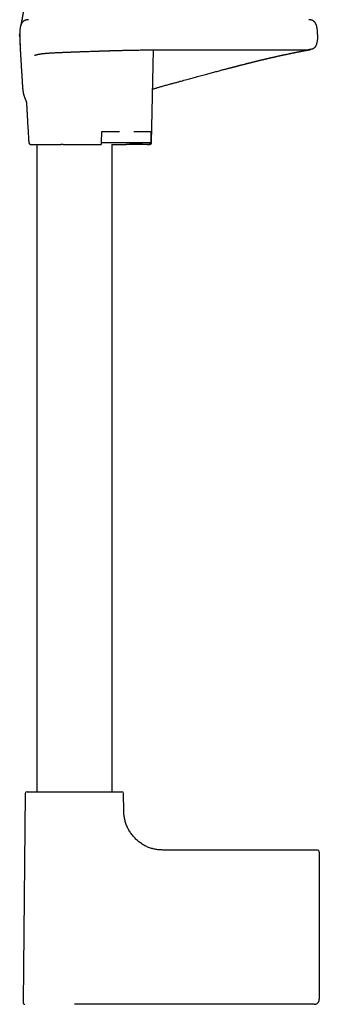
# Model space of a CAD drawing. Header units: millimetres. Extents: x 8 to 1020, y 12 to 2158.
# Tile 16 of 27: x 148 to 236, y 1392 to 1679. Entities that reach past the tile are written whole.
import ezdxf

# ---------------------------------------------------------------- set-up
doc = ezdxf.new("R2010")
doc.units = ezdxf.units.MM

msp = doc.modelspace()

# ---------------------------------------------------------------- linework, layer by layer
at = {"color": 7, "linetype": 'Continuous', "lineweight": 30}
for p, q in [((148.33, 1674.61), (148.34, 1674.42)), ((186.85, 1643.1), (187.45, 1670.18)), ((192.33, 1670.2), (232.62, 1670.2)), ((172.23, 1643.1), (172.36, 1646.4)), ((172.81, 1646.4), (177.53, 1646.4)), ((181.63, 1646.4), (186.34, 1646.4)), ((186.68, 1646.4), (186.68, 1643.1)), ((153.33, 1642.61), (153.33, 1453.8)), ((161.01, 1642.61), (170.36, 1642.61)), ((175.33, 1453.8), (175.33, 1642.61)), ((184.94, 1642.61), (179.33, 1642.61)), ((186.15, 1642.61), (184.94, 1642.61)), ((186.17, 1642.61), (186.15, 1642.61)), ((149.98, 1453.3), (149.34, 1392.32)), ((178.74, 1448.1), (178.69, 1453.3)), ((235.33, 1436.81), (190.15, 1436.81)), ((235.83, 1436.31), (235.83, 1422.28)), ((235.83, 1422.28), (235.83, 1393.31)), ((235.78, 1392.94), (235.78, 1392.95)), ((234.33, 1391.81), (164.33, 1391.81)), ((234.55, 1391.83), (234.55, 1391.83))]:
    msp.add_line(p, q, dxfattribs=at)
at = {"color": 7, "linetype": 'Continuous', "lineweight": 30, "flags": 128}
for points in [[(172.23, 1643.1), (174.63, 1643.1), (177.04, 1643.1), (179.45, 1643.1), (181.86, 1643.1), (184.27, 1643.1), (186.68, 1643.1)], [(175.2, 1642.61), (175.2, 1642.61), (175.22, 1642.61), (175.27, 1642.61), (175.35, 1642.61), (175.45, 1642.61), (175.58, 1642.61), (175.74, 1642.61), (175.94, 1642.61), (176.1, 1642.61), (176.29, 1642.61), (176.49, 1642.61), (176.71, 1642.61), (176.94, 1642.61), (177.18, 1642.61), (177.44, 1642.61), (177.71, 1642.61), (177.9, 1642.61), (178.09, 1642.61), (178.29, 1642.61), (178.49, 1642.61), (178.69, 1642.61), (178.9, 1642.61), (179.11, 1642.61), (179.32, 1642.61), (179.54, 1642.61), (179.76, 1642.62), (179.98, 1642.64), (180.2, 1642.68), (180.5, 1642.73), (180.8, 1642.78), (181.11, 1642.82), (181.42, 1642.85), (181.74, 1642.87), (182.18, 1642.88), (182.64, 1642.86), (183.1, 1642.83), (183.63, 1642.78), (184.16, 1642.73), (184.68, 1642.67), (185.19, 1642.63), (185.69, 1642.61), (186.13, 1642.61), (186.13, 1642.61)]]:
    msp.add_lwpolyline(points, dxfattribs=at)
at = {"color": 7, "linetype": 'Continuous', "lineweight": 30}
for centre, start, end in [((151.5, 1643.11), 183.8822, 270), ((150.48, 1453.3), 90, 179.4), ((178.19, 1453.3), 0.6, 90), ((235.33, 1436.31), 0, 90), ((149.84, 1392.31), 179.4, 270)]:
    msp.add_arc(centre, 0.5, start, end, dxfattribs=at)
for points, knots in [([(149.9, 1685.49), (149.9, 1685.46), (149.89, 1685.39), (149.89, 1685.31), (149.88, 1685.24), (149.88, 1685.17), (149.87, 1685.1), (149.87, 1685.01), (149.86, 1684.92), (149.85, 1684.83), (149.85, 1684.75), (149.84, 1684.67), (149.83, 1684.58), (149.82, 1684.49), (149.81, 1684.39), (149.8, 1684.3), (149.8, 1684.22), (149.79, 1684.14), (149.78, 1684.05), (149.77, 1683.96), (149.76, 1683.85), (149.74, 1683.75), (149.73, 1683.66), (149.72, 1683.57), (149.71, 1683.49), (149.7, 1683.41), (149.69, 1683.33), (149.68, 1683.24), (149.67, 1683.17), (149.66, 1683.1), (149.65, 1683.04), (149.64, 1682.98), (149.64, 1682.91), (149.63, 1682.84), (149.61, 1682.76), (149.6, 1682.68), (149.59, 1682.61), (149.58, 1682.55), (149.58, 1682.5), (149.57, 1682.45), (149.56, 1682.4), (149.56, 1682.36), (149.55, 1682.31), (149.54, 1682.25), (149.53, 1682.18), (149.52, 1682.1), (149.51, 1682.03), (149.5, 1681.97), (149.49, 1681.91), (149.48, 1681.86), (149.47, 1681.81), (149.47, 1681.76), (149.46, 1681.71), (149.45, 1681.64), (149.44, 1681.57), (149.42, 1681.49), (149.41, 1681.42), (149.4, 1681.36), (149.39, 1681.3), (149.38, 1681.25), (149.38, 1681.19), (149.37, 1681.13), (149.36, 1681.06), (149.34, 1680.99), (149.33, 1680.92), (149.32, 1680.85), (149.31, 1680.77), (149.3, 1680.7), (149.28, 1680.64), (149.27, 1680.57), (149.26, 1680.5), (149.25, 1680.41), (149.23, 1680.3), (149.21, 1680.19), (149.19, 1680.09), (149.18, 1680.01), (149.16, 1679.92), (149.15, 1679.83), (149.13, 1679.73), (149.11, 1679.63), (149.1, 1679.55), (149.08, 1679.48), (149.07, 1679.42), (149.06, 1679.36), (149.05, 1679.3), (149.03, 1679.2), (149.01, 1679.07), (148.98, 1678.92), (148.95, 1678.78), (148.93, 1678.65), (148.91, 1678.54), (148.89, 1678.43), (148.87, 1678.33), (148.85, 1678.24), (148.83, 1678.14), (148.81, 1678.06), (148.8, 1677.99), (148.79, 1677.94), (148.78, 1677.89), (148.77, 1677.84), (148.76, 1677.81), (148.76, 1677.77), (148.75, 1677.73), (148.74, 1677.69), (148.73, 1677.64), (148.72, 1677.59), (148.71, 1677.54), (148.7, 1677.48), (148.69, 1677.43), (148.68, 1677.38), (148.67, 1677.33), (148.66, 1677.28), (148.65, 1677.25), (148.64, 1677.22), (148.64, 1677.2), (148.64, 1677.19), (148.63, 1677.18), (148.63, 1677.18), (148.63, 1677.18), (148.63, 1677.18), (148.63, 1677.18), (148.63, 1677.18), (148.63, 1677.19), (148.64, 1677.19), (148.64, 1677.19), (148.64, 1677.2), (148.64, 1677.2), (148.64, 1677.19), (148.64, 1677.19), (148.64, 1677.19), (148.64, 1677.19), (148.63, 1677.19), (148.63, 1677.19), (148.63, 1677.19), (148.63, 1677.19), (148.63, 1677.19)], [0, 0, 0, 0, 0.005633, 0.010217, 0.013769, 0.017422, 0.021437, 0.025818, 0.031791, 0.036777, 0.041012, 0.045629, 0.050865, 0.056455, 0.062329, 0.068302, 0.073534, 0.077958, 0.082719, 0.089337, 0.096331, 0.102942, 0.10911, 0.114623, 0.119755, 0.124684, 0.130592, 0.136702, 0.14209, 0.146746, 0.150863, 0.155121, 0.159264, 0.164233, 0.170521, 0.176213, 0.181336, 0.185657, 0.189172, 0.192568, 0.195917, 0.199281, 0.202753, 0.207145, 0.212642, 0.218239, 0.223878, 0.228783, 0.23295, 0.236557, 0.240131, 0.243705, 0.247982, 0.253068, 0.258967, 0.265036, 0.270337, 0.275491, 0.279795, 0.284006, 0.288203, 0.292783, 0.29806, 0.304045, 0.309967, 0.315596, 0.321903, 0.327636, 0.332772, 0.337945, 0.343512, 0.349849, 0.360276, 0.370261, 0.377856, 0.384714, 0.391609, 0.399398, 0.408258, 0.418124, 0.424793, 0.430436, 0.435784, 0.441167, 0.446898, 0.453008, 0.468124, 0.483417, 0.496569, 0.509632, 0.522239, 0.534056, 0.544726, 0.555607, 0.56746, 0.58034, 0.587456, 0.594816, 0.602256, 0.608654, 0.61381, 0.617741, 0.624958, 0.633107, 0.642182, 0.652194, 0.663375, 0.675754, 0.689311, 0.70403, 0.719891, 0.736333, 0.752767, 0.769498, 0.786363, 0.802322, 0.816706, 0.830121, 0.842858, 0.855522, 0.868143, 0.880727, 0.895519, 0.90984, 0.923176, 0.935527, 0.941435, 0.947087, 0.952576, 0.958845, 0.966144, 0.974321, 0.983507, 0.99371, 1, 1, 1, 1]), ([(150.93, 1678.96), (150.9, 1678.96), (150.78, 1678.96), (150.57, 1678.94), (150.31, 1678.9), (150.04, 1678.83), (149.82, 1678.74), (149.63, 1678.64), (149.47, 1678.53), (149.32, 1678.41), (149.19, 1678.27), (149.06, 1678.12), (148.95, 1677.94), (148.84, 1677.75), (148.76, 1677.55), (148.66, 1677.28), (148.56, 1676.94), (148.48, 1676.54), (148.42, 1676.13), (148.38, 1675.76), (148.36, 1675.42), (148.34, 1675.13), (148.34, 1674.86), (148.33, 1674.69), (148.33, 1674.61)], [0, 0, 0, 0, 0.01576, 0.061728, 0.108489, 0.155758, 0.203434, 0.235512, 0.267934, 0.300866, 0.334539, 0.369239, 0.405269, 0.442743, 0.481618, 0.521767, 0.591505, 0.663058, 0.734966, 0.805618, 0.859137, 0.909963, 0.957215, 1, 1, 1, 1]), ([(235.32, 1674.61), (235.32, 1674.69), (235.32, 1674.87), (235.32, 1675.14), (235.3, 1675.44), (235.28, 1675.75), (235.24, 1676.07), (235.2, 1676.4), (235.14, 1676.72), (235.07, 1677.03), (234.99, 1677.31), (234.9, 1677.55), (234.81, 1677.76), (234.71, 1677.95), (234.6, 1678.12), (234.47, 1678.28), (234.33, 1678.41), (234.18, 1678.53), (234.03, 1678.64), (233.84, 1678.74), (233.61, 1678.83), (233.35, 1678.9), (233.08, 1678.95), (232.87, 1678.96), (232.76, 1678.96), (232.73, 1678.96)], [0, 0, 0, 0, 0.04366, 0.091944, 0.143906, 0.198614, 0.255156, 0.311622, 0.368208, 0.424165, 0.478814, 0.518991, 0.55789, 0.595382, 0.631428, 0.666144, 0.699838, 0.732795, 0.765244, 0.797353, 0.845076, 0.892392, 0.939195, 0.985195, 1, 1, 1, 1]), ([(148.34, 1673.98), (148.34, 1673.98), (148.34, 1673.98), (148.34, 1673.99), (148.34, 1673.99), (148.34, 1673.99), (148.34, 1674), (148.34, 1674), (148.34, 1674.01), (148.34, 1674.01), (148.34, 1674.02), (148.34, 1674.02), (148.34, 1674.03), (148.34, 1674.04), (148.34, 1674.05), (148.34, 1674.06), (148.34, 1674.07), (148.34, 1674.08), (148.34, 1674.09), (148.34, 1674.1), (148.34, 1674.12), (148.34, 1674.13), (148.34, 1674.15), (148.34, 1674.16), (148.34, 1674.18), (148.34, 1674.2), (148.34, 1674.23), (148.34, 1674.25), (148.34, 1674.28), (148.34, 1674.31), (148.34, 1674.34), (148.34, 1674.38), (148.34, 1674.42), (148.33, 1674.46), (148.33, 1674.51), (148.33, 1674.56), (148.33, 1674.59), (148.33, 1674.61)], [0, 0, 0, 0, 0.044616, 0.08729, 0.12802, 0.166808, 0.203653, 0.238555, 0.269684, 0.299085, 0.32676, 0.352708, 0.37693, 0.400732, 0.422593, 0.442512, 0.460489, 0.476525, 0.490621, 0.505314, 0.520275, 0.53577, 0.551799, 0.57297, 0.595006, 0.617906, 0.642161, 0.668281, 0.696268, 0.726122, 0.757842, 0.793076, 0.830359, 0.869693, 0.911077, 0.954513, 1, 1, 1, 1]), ([(148.34, 1674.61), (148.34, 1674.42), (148.35, 1674.06), (148.37, 1673.54), (148.39, 1673.05), (148.41, 1672.58), (148.43, 1672.15), (148.45, 1671.75), (148.47, 1671.38), (148.49, 1671.04), (148.51, 1670.75), (148.53, 1670.58), (148.54, 1670.51)], [0, 0, 0, 0, 0.130836, 0.254501, 0.371188, 0.481128, 0.584574, 0.681812, 0.773177, 0.859064, 0.939946, 1, 1, 1, 1]), ([(235.32, 1674.61), (235.32, 1674.45), (235.32, 1674.13), (235.3, 1673.65), (235.26, 1673.2), (235.21, 1672.79), (235.15, 1672.44), (235.09, 1672.14), (235.02, 1671.87), (234.94, 1671.62), (234.84, 1671.39), (234.72, 1671.17), (234.58, 1670.96), (234.43, 1670.79), (234.26, 1670.65), (234.09, 1670.54), (233.9, 1670.44), (233.71, 1670.37), (233.49, 1670.31), (233.24, 1670.25), (232.96, 1670.22), (232.75, 1670.2), (232.64, 1670.21), (232.62, 1670.21)], [0, 0, 0, 0, 0.08136, 0.161298, 0.238601, 0.312082, 0.367338, 0.418846, 0.466144, 0.509363, 0.548955, 0.594059, 0.635195, 0.673328, 0.70939, 0.74422, 0.778514, 0.8128, 0.847433, 0.894375, 0.941974, 0.989883, 1, 1, 1, 1]), ([(148.34, 1673.96), (148.34, 1673.94), (148.34, 1673.86), (148.35, 1673.72), (148.35, 1673.55), (148.36, 1673.39), (148.36, 1673.27), (148.36, 1673.19), (148.37, 1673.12), (148.37, 1673.06), (148.37, 1673), (148.37, 1672.96), (148.38, 1672.89), (148.38, 1672.8), (148.38, 1672.7), (148.39, 1672.6), (148.39, 1672.51), (148.4, 1672.43), (148.4, 1672.34), (148.4, 1672.24), (148.41, 1672.14), (148.41, 1672.04), (148.42, 1671.95), (148.42, 1671.86), (148.43, 1671.76), (148.43, 1671.64), (148.44, 1671.5), (148.45, 1671.35), (148.45, 1671.2), (148.46, 1671.05), (148.47, 1670.85), (148.48, 1670.59), (148.5, 1670.31), (148.51, 1670.04), (148.53, 1669.78), (148.54, 1669.5), (148.56, 1669.23), (148.57, 1669.01), (148.58, 1668.84), (148.59, 1668.72), (148.6, 1668.58), (148.61, 1668.42), (148.62, 1668.25), (148.63, 1668.08), (148.63, 1667.94), (148.64, 1667.82), (148.65, 1667.71), (148.65, 1667.61), (148.66, 1667.51), (148.67, 1667.39), (148.67, 1667.25), (148.68, 1667.12), (148.69, 1667.01), (148.7, 1666.91), (148.7, 1666.82), (148.71, 1666.64), (148.73, 1666.37), (148.75, 1666.05), (148.77, 1665.74), (148.79, 1665.44), (148.8, 1665.13), (148.82, 1664.84), (148.84, 1664.54), (148.86, 1664.29), (148.87, 1664.07), (148.88, 1663.9), (148.89, 1663.71), (148.91, 1663.52), (148.92, 1663.33), (148.93, 1663.16), (148.94, 1663.01), (148.95, 1662.87), (148.96, 1662.75), (148.96, 1662.65), (148.97, 1662.57), (148.97, 1662.48), (148.98, 1662.39), (148.99, 1662.29), (148.99, 1662.2), (149, 1662.12), (149, 1662.04), (149.01, 1661.96), (149.01, 1661.88), (149.02, 1661.8), (149.02, 1661.72), (149.03, 1661.61), (149.03, 1661.5), (149.04, 1661.4), (149.05, 1661.29), (149.05, 1661.17), (149.06, 1661.04), (149.07, 1660.9), (149.08, 1660.76), (149.09, 1660.61), (149.1, 1660.46), (149.1, 1660.33), (149.11, 1660.22), (149.11, 1660.14), (149.12, 1660.07), (149.12, 1659.98), (149.13, 1659.84), (149.15, 1659.65), (149.16, 1659.42), (149.18, 1659.22), (149.19, 1659.05), (149.2, 1658.94), (149.21, 1658.85), (149.21, 1658.78), (149.22, 1658.69), (149.23, 1658.59), (149.24, 1658.49), (149.25, 1658.41), (149.26, 1658.33), (149.27, 1658.26), (149.28, 1658.18), (149.29, 1658.12), (149.3, 1658.05), (149.31, 1657.99), (149.31, 1657.93), (149.32, 1657.89), (149.33, 1657.85), (149.33, 1657.82), (149.34, 1657.78), (149.35, 1657.73), (149.36, 1657.67), (149.38, 1657.59), (149.4, 1657.49), (149.42, 1657.39), (149.44, 1657.29), (149.47, 1657.19), (149.5, 1657.08), (149.53, 1656.97), (149.57, 1656.86), (149.6, 1656.75), (149.64, 1656.65), (149.67, 1656.54), (149.71, 1656.44), (149.74, 1656.35), (149.77, 1656.27), (149.8, 1656.18), (149.84, 1656.09), (149.88, 1655.99), (149.92, 1655.88), (149.97, 1655.75), (150.02, 1655.63), (150.07, 1655.52), (150.11, 1655.42), (150.15, 1655.32), (150.18, 1655.23), (150.21, 1655.14), (150.25, 1655.05), (150.27, 1654.98), (150.29, 1654.93), (150.3, 1654.89), (150.31, 1654.85), (150.32, 1654.82), (150.33, 1654.8), (150.34, 1654.78), (150.34, 1654.76), (150.34, 1654.75), (150.35, 1654.74), (150.35, 1654.72), (150.35, 1654.71), (150.36, 1654.69), (150.36, 1654.69), (150.36, 1654.69), (150.36, 1654.69)], [0, 0, 0, 0, 0.001091, 0.007174, 0.012666, 0.01748, 0.021563, 0.024531, 0.026978, 0.03097, 0.035123, 0.039463, 0.044792, 0.050398, 0.055689, 0.060647, 0.064848, 0.068398, 0.074166, 0.079324, 0.084483, 0.089857, 0.094178, 0.098456, 0.102884, 0.108063, 0.114066, 0.120303, 0.125998, 0.131525, 0.137226, 0.148168, 0.159181, 0.167462, 0.17505, 0.185114, 0.193784, 0.202071, 0.205673, 0.209332, 0.213552, 0.218438, 0.223999, 0.229371, 0.233693, 0.236965, 0.240118, 0.242962, 0.246113, 0.249672, 0.25365, 0.25783, 0.261298, 0.264049, 0.266417, 0.269385, 0.279894, 0.289542, 0.297466, 0.306937, 0.315651, 0.323769, 0.332284, 0.340849, 0.345591, 0.350443, 0.355789, 0.361617, 0.366508, 0.371567, 0.376074, 0.379912, 0.383524, 0.386536, 0.389075, 0.391697, 0.395238, 0.398968, 0.402446, 0.406448, 0.40925, 0.412236, 0.415444, 0.418001, 0.421018, 0.424583, 0.427878, 0.43101, 0.433786, 0.437475, 0.441349, 0.445085, 0.449096, 0.453402, 0.457993, 0.462169, 0.464873, 0.467208, 0.469268, 0.471697, 0.474862, 0.481791, 0.488588, 0.495008, 0.499363, 0.503056, 0.505243, 0.507796, 0.510914, 0.516052, 0.520563, 0.525359, 0.530262, 0.535056, 0.540008, 0.545617, 0.550502, 0.555669, 0.560307, 0.564283, 0.567598, 0.570254, 0.572743, 0.578042, 0.584297, 0.591512, 0.602305, 0.613097, 0.623771, 0.634329, 0.646754, 0.659161, 0.671621, 0.684151, 0.696713, 0.708706, 0.71995, 0.730447, 0.740306, 0.749844, 0.76029, 0.771729, 0.7859, 0.800688, 0.815912, 0.830591, 0.844081, 0.856982, 0.870034, 0.883433, 0.897173, 0.911264, 0.918846, 0.926524, 0.934271, 0.941406, 0.947625, 0.951871, 0.955675, 0.959725, 0.964128, 0.968876, 0.977132, 0.986023, 0.995293, 1, 1, 1, 1]), ([(152.71, 1668.57), (152.71, 1668.57), (152.71, 1668.57), (152.72, 1668.57), (152.72, 1668.58), (152.73, 1668.58), (152.74, 1668.59), (152.75, 1668.59), (152.76, 1668.6), (152.78, 1668.61), (152.8, 1668.62), (152.83, 1668.63), (152.85, 1668.64), (152.87, 1668.64), (152.89, 1668.65), (152.91, 1668.66), (152.94, 1668.67), (152.97, 1668.68), (153.01, 1668.69), (153.05, 1668.71), (153.09, 1668.72), (153.14, 1668.73), (153.2, 1668.75), (153.26, 1668.77), (153.33, 1668.78), (153.39, 1668.8), (153.46, 1668.82), (153.53, 1668.83), (153.6, 1668.85), (153.67, 1668.86), (153.74, 1668.88), (153.81, 1668.89), (153.87, 1668.9), (153.93, 1668.91), (153.99, 1668.92), (154.04, 1668.93), (154.11, 1668.94), (154.17, 1668.95), (154.25, 1668.97), (154.31, 1668.98), (154.38, 1668.99), (154.43, 1668.99), (154.47, 1669), (154.5, 1669), (154.53, 1669.01), (154.55, 1669.01), (154.59, 1669.02), (154.63, 1669.02), (154.69, 1669.03), (154.76, 1669.04), (154.84, 1669.05), (154.93, 1669.06), (155.03, 1669.07), (155.12, 1669.08), (155.21, 1669.09), (155.29, 1669.1), (155.37, 1669.11), (155.44, 1669.12), (155.52, 1669.12), (155.6, 1669.13), (155.71, 1669.14), (155.85, 1669.16), (156.02, 1669.17), (156.19, 1669.18), (156.36, 1669.2), (156.52, 1669.21), (156.7, 1669.22), (156.89, 1669.24), (157.17, 1669.26), (157.54, 1669.28), (158.01, 1669.31), (158.52, 1669.34), (158.92, 1669.36), (159.2, 1669.37), (159.33, 1669.38), (159.44, 1669.38), (159.54, 1669.39), (159.6, 1669.39), (159.65, 1669.39), (159.68, 1669.39), (159.72, 1669.39), (159.78, 1669.4), (159.87, 1669.4), (159.98, 1669.41), (160.12, 1669.41), (160.28, 1669.42), (160.46, 1669.43), (160.64, 1669.43), (160.83, 1669.44), (161.01, 1669.45), (161.19, 1669.46), (161.38, 1669.46), (161.68, 1669.48), (162.12, 1669.49), (162.59, 1669.51), (162.96, 1669.52), (163.24, 1669.54), (163.54, 1669.55), (163.85, 1669.56), (164.19, 1669.57), (164.55, 1669.58), (164.93, 1669.6), (165.34, 1669.61), (165.76, 1669.63), (166.22, 1669.65), (166.7, 1669.66), (167.2, 1669.68), (167.73, 1669.7), (168.33, 1669.72), (169, 1669.74), (169.71, 1669.77), (170.41, 1669.79), (171.02, 1669.81), (171.53, 1669.83), (171.95, 1669.84), (172.35, 1669.86), (172.74, 1669.87), (173.06, 1669.88), (173.29, 1669.88), (173.46, 1669.89), (173.63, 1669.89), (173.78, 1669.9), (173.93, 1669.9), (174.08, 1669.91), (174.21, 1669.91), (174.33, 1669.92), (174.41, 1669.92), (174.46, 1669.92), (174.49, 1669.92), (174.51, 1669.92), (174.55, 1669.92), (174.62, 1669.92), (174.7, 1669.93), (174.82, 1669.93), (174.96, 1669.93), (175.13, 1669.94), (175.33, 1669.94), (175.56, 1669.95), (175.82, 1669.96), (176.11, 1669.97), (176.43, 1669.97), (176.78, 1669.98), (177.17, 1669.99), (177.58, 1670), (178.02, 1670.02), (178.52, 1670.03), (179.06, 1670.04), (179.66, 1670.05), (180.3, 1670.07), (180.98, 1670.08), (181.68, 1670.1), (182.39, 1670.11), (183.11, 1670.12), (183.86, 1670.13), (184.65, 1670.15), (185.48, 1670.16), (186.34, 1670.17), (187.2, 1670.18), (188.08, 1670.19), (188.95, 1670.19), (189.85, 1670.2), (190.79, 1670.2), (191.62, 1670.2), (192.14, 1670.2), (192.33, 1670.2)], [0, 0, 0, 0, 0.003755, 0.007299, 0.010837, 0.014377, 0.017943, 0.021541, 0.025321, 0.029557, 0.034257, 0.038472, 0.042239, 0.045487, 0.048319, 0.051431, 0.054957, 0.059558, 0.063975, 0.068064, 0.071835, 0.077183, 0.08267, 0.088196, 0.093633, 0.09925, 0.104367, 0.109818, 0.114969, 0.119663, 0.124085, 0.128777, 0.132648, 0.136284, 0.139554, 0.142706, 0.146387, 0.150632, 0.154609, 0.158381, 0.161863, 0.165056, 0.166884, 0.168485, 0.169855, 0.171069, 0.172593, 0.17505, 0.178118, 0.181592, 0.184963, 0.190003, 0.194707, 0.199063, 0.202994, 0.206539, 0.210017, 0.213497, 0.216978, 0.220467, 0.223982, 0.230461, 0.237696, 0.244718, 0.251203, 0.257538, 0.263975, 0.270852, 0.278172, 0.293503, 0.309173, 0.325152, 0.341378, 0.345413, 0.34942, 0.352878, 0.355637, 0.357314, 0.35856, 0.359379, 0.360154, 0.362026, 0.364524, 0.367648, 0.371398, 0.375919, 0.380949, 0.385962, 0.390916, 0.39581, 0.400644, 0.405419, 0.410134, 0.424563, 0.438402, 0.445235, 0.451963, 0.459016, 0.466491, 0.474389, 0.482709, 0.491453, 0.500619, 0.510208, 0.52022, 0.530655, 0.541513, 0.552794, 0.564282, 0.579592, 0.594309, 0.608433, 0.621964, 0.630415, 0.638617, 0.646569, 0.654176, 0.661305, 0.664631, 0.667842, 0.670937, 0.673917, 0.676782, 0.679532, 0.682166, 0.68447, 0.685945, 0.686858, 0.687232, 0.687623, 0.688267, 0.689494, 0.691154, 0.693249, 0.695976, 0.699201, 0.702924, 0.707146, 0.711866, 0.717265, 0.723197, 0.72966, 0.736655, 0.744182, 0.752241, 0.760832, 0.770896, 0.781604, 0.792956, 0.804952, 0.817593, 0.829644, 0.842228, 0.855344, 0.868995, 0.883178, 0.897896, 0.913147, 0.927597, 0.942496, 0.957844, 0.973642, 0.989891, 1, 1, 1, 1]), ([(192.33, 1660.21), (192.46, 1660.24), (192.91, 1660.36), (193.66, 1660.56), (194.57, 1660.81), (195.45, 1661.05), (196.3, 1661.28), (197.11, 1661.49), (197.87, 1661.7), (198.59, 1661.9), (199.29, 1662.09), (199.97, 1662.27), (200.68, 1662.47), (201.43, 1662.67), (202.2, 1662.88), (202.94, 1663.08), (203.65, 1663.27), (204.33, 1663.46), (204.98, 1663.63), (205.62, 1663.81), (206.26, 1663.98), (206.9, 1664.15), (207.5, 1664.31), (208.03, 1664.45), (208.49, 1664.57), (208.9, 1664.68), (209.29, 1664.78), (209.64, 1664.87), (209.96, 1664.96), (210.23, 1665.03), (210.48, 1665.09), (210.71, 1665.15), (210.89, 1665.2), (211.05, 1665.24), (211.17, 1665.27), (211.29, 1665.3), (211.4, 1665.33), (211.48, 1665.35), (211.52, 1665.36), (211.55, 1665.37), (211.59, 1665.38), (211.65, 1665.4), (211.75, 1665.42), (211.86, 1665.45), (211.99, 1665.48), (212.12, 1665.52), (212.25, 1665.55), (212.38, 1665.58), (212.55, 1665.63), (212.78, 1665.69), (213.05, 1665.76), (213.33, 1665.83), (213.63, 1665.9), (213.96, 1665.99), (214.25, 1666.06), (214.48, 1666.12), (214.65, 1666.16), (214.82, 1666.21), (215, 1666.25), (215.18, 1666.3), (215.36, 1666.34), (215.54, 1666.39), (215.69, 1666.42), (215.83, 1666.46), (215.94, 1666.49), (216.03, 1666.51), (216.11, 1666.53), (216.17, 1666.54), (216.22, 1666.56), (216.28, 1666.57), (216.35, 1666.59), (216.47, 1666.62), (216.61, 1666.65), (216.76, 1666.69), (216.96, 1666.74), (217.2, 1666.8), (217.43, 1666.85), (217.63, 1666.9), (217.8, 1666.95), (217.99, 1666.99), (218.19, 1667.04), (218.4, 1667.09), (218.6, 1667.14), (218.79, 1667.19), (218.96, 1667.23), (219.12, 1667.27), (219.26, 1667.3), (219.4, 1667.33), (219.52, 1667.36), (219.64, 1667.39), (219.75, 1667.42), (219.87, 1667.44), (219.99, 1667.47), (220.13, 1667.51), (220.29, 1667.54), (220.46, 1667.59), (220.65, 1667.63), (220.85, 1667.68), (221.08, 1667.73), (221.31, 1667.78), (221.55, 1667.84), (221.8, 1667.9), (222.01, 1667.95), (222.19, 1667.99), (222.31, 1668.01), (222.4, 1668.04), (222.46, 1668.05), (222.51, 1668.06), (222.56, 1668.07), (222.61, 1668.08), (222.67, 1668.1), (222.74, 1668.12), (222.83, 1668.14), (222.94, 1668.16), (223.06, 1668.19), (223.19, 1668.22), (223.42, 1668.27), (223.73, 1668.34), (224.09, 1668.42), (224.38, 1668.48), (224.61, 1668.53), (224.79, 1668.57), (224.92, 1668.6), (225, 1668.62), (225.07, 1668.63), (225.12, 1668.65), (225.18, 1668.66), (225.26, 1668.68), (225.37, 1668.7), (225.49, 1668.73), (225.63, 1668.76), (225.79, 1668.79), (225.95, 1668.82), (226.12, 1668.86), (226.42, 1668.92), (226.7, 1668.98), (226.96, 1669.04), (227.06, 1669.06), (227.15, 1669.08), (227.22, 1669.09), (227.28, 1669.1), (227.32, 1669.11), (227.36, 1669.12), (227.39, 1669.13), (227.43, 1669.13), (227.47, 1669.14), (227.53, 1669.16), (227.61, 1669.17), (227.71, 1669.19), (227.83, 1669.22), (227.97, 1669.25), (228.12, 1669.28), (228.28, 1669.31), (228.45, 1669.34), (228.65, 1669.38), (228.9, 1669.43), (229.19, 1669.49), (229.41, 1669.53), (229.58, 1669.57), (229.69, 1669.59), (229.8, 1669.61), (229.9, 1669.63), (230, 1669.65), (230.07, 1669.66), (230.13, 1669.68), (230.18, 1669.69), (230.23, 1669.69), (230.27, 1669.7), (230.32, 1669.71), (230.37, 1669.72), (230.43, 1669.73), (230.5, 1669.75), (230.58, 1669.76), (230.68, 1669.78), (230.79, 1669.8), (230.91, 1669.82), (231.04, 1669.85), (231.19, 1669.88), (231.34, 1669.91), (231.49, 1669.94), (231.63, 1669.96), (231.76, 1669.99), (231.89, 1670.01), (232, 1670.03), (232.1, 1670.05), (232.19, 1670.07), (232.27, 1670.08), (232.35, 1670.1), (232.44, 1670.11), (232.54, 1670.13), (232.66, 1670.15), (232.74, 1670.17), (232.81, 1670.18), (232.86, 1670.19), (232.9, 1670.2), (232.95, 1670.21), (233, 1670.21), (233.06, 1670.22), (233.11, 1670.23), (233.15, 1670.24), (233.2, 1670.25), (233.23, 1670.26), (233.26, 1670.26), (233.28, 1670.26), (233.29, 1670.27), (233.29, 1670.27)], [0, 0, 0, 0, 0.006191, 0.021315, 0.035928, 0.050049, 0.063694, 0.076883, 0.088915, 0.100568, 0.111857, 0.122792, 0.133387, 0.146426, 0.158957, 0.171013, 0.182619, 0.193788, 0.204534, 0.214868, 0.2259, 0.236442, 0.246502, 0.25609, 0.263298, 0.270222, 0.276866, 0.283155, 0.288397, 0.293182, 0.297511, 0.301387, 0.304812, 0.307323, 0.309523, 0.311412, 0.313541, 0.31506, 0.31549, 0.315845, 0.316516, 0.317656, 0.319303, 0.321433, 0.323732, 0.326033, 0.328334, 0.330635, 0.332937, 0.337735, 0.342537, 0.347447, 0.352903, 0.358954, 0.365598, 0.368566, 0.371638, 0.374815, 0.378096, 0.381482, 0.384973, 0.38835, 0.391357, 0.393742, 0.395828, 0.397615, 0.399105, 0.400295, 0.401188, 0.401946, 0.403495, 0.405651, 0.408412, 0.411503, 0.414489, 0.420031, 0.425143, 0.428255, 0.431607, 0.43533, 0.439424, 0.44389, 0.44766, 0.451587, 0.455188, 0.458375, 0.461146, 0.464081, 0.466638, 0.469025, 0.471302, 0.473719, 0.476309, 0.47907, 0.482509, 0.486183, 0.490129, 0.494522, 0.499386, 0.504725, 0.509819, 0.515285, 0.521127, 0.524403, 0.527095, 0.529199, 0.530715, 0.531617, 0.532569, 0.533773, 0.535229, 0.536937, 0.538899, 0.541537, 0.544501, 0.547501, 0.55046, 0.560695, 0.570405, 0.576546, 0.582343, 0.587793, 0.590213, 0.592321, 0.594076, 0.595477, 0.596756, 0.598997, 0.601749, 0.605012, 0.608789, 0.61308, 0.617586, 0.622123, 0.626689, 0.643001, 0.646239, 0.649208, 0.651776, 0.653942, 0.655587, 0.656885, 0.657869, 0.658879, 0.660008, 0.661255, 0.662621, 0.665433, 0.668645, 0.672259, 0.676579, 0.681363, 0.686615, 0.692141, 0.697781, 0.707437, 0.717413, 0.727711, 0.731846, 0.73603, 0.740265, 0.744335, 0.747924, 0.75103, 0.753326, 0.755257, 0.756948, 0.758775, 0.760764, 0.762914, 0.765227, 0.767701, 0.771909, 0.776327, 0.780886, 0.785585, 0.792544, 0.799793, 0.807334, 0.815017, 0.822356, 0.830095, 0.837354, 0.844131, 0.850422, 0.856226, 0.861712, 0.867362, 0.873205, 0.882291, 0.891813, 0.901773, 0.906621, 0.91163, 0.91699, 0.922717, 0.928813, 0.936054, 0.943761, 0.951937, 0.960585, 0.96971, 0.979317, 0.989412, 1, 1, 1, 1]), ([(187.2, 1658.72), (187.24, 1658.74), (187.43, 1658.8), (187.75, 1658.9), (188.17, 1659.03), (188.6, 1659.16), (189.06, 1659.3), (189.56, 1659.44), (190.08, 1659.59), (190.63, 1659.75), (191.21, 1659.91), (191.78, 1660.06), (192.16, 1660.16), (192.33, 1660.21)], [0, 0, 0, 0, 0.026127, 0.108634, 0.187941, 0.272575, 0.362787, 0.458838, 0.560997, 0.667532, 0.780451, 0.89996, 1, 1, 1, 1]), ([(150.33, 1654.8), (150.34, 1654.61), (150.37, 1654.02), (150.42, 1653.05), (150.48, 1651.9), (150.54, 1650.76), (150.61, 1649.65), (150.66, 1648.61), (150.72, 1647.65), (150.77, 1646.76), (150.82, 1645.9), (150.87, 1645.13), (150.91, 1644.46), (150.95, 1643.86), (150.98, 1643.41), (151, 1643.15), (151, 1643.07)], [0, 0, 0, 0, 0.048846, 0.14915, 0.248005, 0.345023, 0.439817, 0.532001, 0.610655, 0.686724, 0.759943, 0.830049, 0.882777, 0.933293, 0.981468, 1, 1, 1, 1]), ([(151.5, 1642.61), (151.5, 1642.61), (151.5, 1642.61), (151.52, 1642.61), (151.56, 1642.61), (151.63, 1642.61), (151.72, 1642.61), (151.83, 1642.61), (151.97, 1642.61), (152.13, 1642.61), (152.31, 1642.61), (152.52, 1642.61), (152.75, 1642.61), (153.03, 1642.61), (153.34, 1642.61), (153.71, 1642.61), (154.11, 1642.61), (154.54, 1642.61), (154.96, 1642.61), (155.38, 1642.61), (155.79, 1642.61), (156.21, 1642.61), (156.65, 1642.61), (157.1, 1642.61), (157.54, 1642.61), (157.95, 1642.61), (158.35, 1642.61), (158.75, 1642.61), (159.16, 1642.61), (159.57, 1642.61), (159.99, 1642.61), (160.28, 1642.61), (160.42, 1642.61)], [0, 0, 0, 0, 0.014743, 0.0479, 0.080994, 0.114086, 0.147232, 0.180491, 0.215319, 0.250011, 0.284631, 0.319249, 0.353929, 0.38874, 0.431006, 0.473088, 0.515104, 0.557176, 0.599421, 0.633849, 0.668144, 0.70237, 0.736593, 0.770876, 0.805286, 0.833192, 0.861011, 0.888777, 0.916525, 0.944288, 0.972102, 1, 1, 1, 1]), ([(160.4, 1642.61), (160.44, 1642.61), (160.53, 1642.62), (160.67, 1642.62), (160.82, 1642.61), (160.93, 1642.61), (160.98, 1642.61)], [0, 0, 0, 0, 0.207834, 0.440737, 0.703293, 1, 1, 1, 1]), ([(161.01, 1642.61), (160.97, 1642.61), (160.88, 1642.61), (160.74, 1642.61), (160.59, 1642.61), (160.48, 1642.61), (160.42, 1642.61)], [0, 0, 0, 0, 0.251873, 0.500271, 0.748532, 1, 1, 1, 1]), ([(170.36, 1642.61), (170.42, 1642.61), (170.54, 1642.61), (170.75, 1642.61), (170.97, 1642.61), (171.2, 1642.61), (171.43, 1642.61), (171.67, 1642.61), (171.9, 1642.61), (172.04, 1642.61), (172.11, 1642.61)], [0, 0, 0, 0, 0.127982, 0.254801, 0.38049, 0.505258, 0.628545, 0.752383, 0.875967, 1, 1, 1, 1]), ([(172.11, 1642.61), (172.13, 1642.61), (172.16, 1642.62), (172.19, 1642.64), (172.22, 1642.69), (172.24, 1642.75), (172.25, 1642.83), (172.25, 1642.91), (172.24, 1643), (172.23, 1643.07), (172.23, 1643.1)], [0, 0, 0, 0, 0.1244234, 0.2499363, 0.3757949, 0.5015578, 0.6264743, 0.7501945, 0.8741254, 1, 1, 1, 1]), ([(186.68, 1643.1), (186.67, 1643.07), (186.65, 1643), (186.62, 1642.91), (186.57, 1642.82), (186.51, 1642.75), (186.43, 1642.69), (186.35, 1642.64), (186.26, 1642.61), (186.2, 1642.61), (186.17, 1642.61)], [0, 0, 0, 0, 0.125137, 0.248758, 0.37301, 0.49891, 0.625538, 0.751727, 0.876908, 1, 1, 1, 1]), ([(186.19, 1642.61), (186.21, 1642.61), (186.27, 1642.61), (186.34, 1642.61), (186.37, 1642.61), (186.39, 1642.61)], [0, 0, 0, 0, 0.182692, 0.591191, 1, 1, 1, 1]), ([(186.35, 1642.61), (186.35, 1642.61), (186.35, 1642.61), (186.34, 1642.61), (186.31, 1642.61), (186.27, 1642.61), (186.23, 1642.61), (186.2, 1642.61), (186.19, 1642.61)], [0, 0, 0, 0, 0.140147, 0.321314, 0.502084, 0.683772, 0.867668, 1, 1, 1, 1]), ([(186.21, 1642.61), (186.25, 1642.61), (186.34, 1642.61), (186.41, 1642.61), (186.45, 1642.62), (186.47, 1642.62), (186.47, 1642.62), (186.47, 1642.62)], [0, 0, 0, 0, 0.264098, 0.531914, 0.71265, 0.895068, 1, 1, 1, 1]), ([(186.47, 1642.62), (186.48, 1642.62), (186.51, 1642.63), (186.57, 1642.66), (186.64, 1642.7), (186.71, 1642.75), (186.77, 1642.82), (186.82, 1642.91), (186.85, 1643), (186.85, 1643.07), (186.85, 1643.1)], [0, 0, 0, 0, 0.053318, 0.164701, 0.2863, 0.417649, 0.557356, 0.703091, 0.851782, 1, 1, 1, 1]), ([(150.48, 1453.8), (150.48, 1453.8), (150.48, 1453.8), (150.51, 1453.8), (150.55, 1453.8), (150.6, 1453.8), (150.68, 1453.8), (150.77, 1453.8), (150.87, 1453.8), (150.99, 1453.8), (151.13, 1453.8), (151.28, 1453.8), (151.46, 1453.8), (151.66, 1453.8), (151.9, 1453.8), (152.16, 1453.8), (152.44, 1453.8), (152.76, 1453.8), (153.14, 1453.8), (153.57, 1453.8), (154.04, 1453.8), (154.5, 1453.8), (154.95, 1453.8), (155.38, 1453.8), (155.82, 1453.8), (156.28, 1453.8), (156.72, 1453.8), (157.15, 1453.8), (157.55, 1453.8), (157.96, 1453.8), (158.38, 1453.8), (158.8, 1453.8), (159.24, 1453.8), (159.7, 1453.8), (160.18, 1453.8), (160.66, 1453.8), (161.15, 1453.8), (161.63, 1453.8), (162.2, 1453.8), (162.85, 1453.8), (163.59, 1453.8), (164.24, 1453.8), (164.81, 1453.8), (165.28, 1453.8), (165.75, 1453.8), (166.22, 1453.8), (166.7, 1453.8), (167.17, 1453.8), (167.63, 1453.8), (168.09, 1453.8), (168.54, 1453.8), (168.99, 1453.8), (169.46, 1453.8), (169.95, 1453.8), (170.46, 1453.8), (170.96, 1453.8), (171.44, 1453.8), (171.96, 1453.8), (172.51, 1453.8), (173.07, 1453.8), (173.62, 1453.8), (174.1, 1453.8), (174.53, 1453.8), (174.91, 1453.8), (175.27, 1453.8), (175.61, 1453.8), (175.92, 1453.8), (176.18, 1453.8), (176.42, 1453.8), (176.64, 1453.8), (176.85, 1453.8), (177.04, 1453.8), (177.22, 1453.8), (177.4, 1453.8), (177.56, 1453.8), (177.7, 1453.8), (177.82, 1453.8), (177.93, 1453.8), (178.03, 1453.8), (178.12, 1453.8), (178.18, 1453.8), (178.19, 1453.8), (178.19, 1453.8)], [0, 0, 0, 0, 0.010886, 0.021752, 0.03261, 0.043473, 0.054354, 0.065669, 0.076535, 0.087387, 0.098239, 0.109103, 0.119992, 0.132873, 0.145725, 0.158568, 0.171424, 0.184313, 0.200752, 0.21715, 0.233552, 0.25, 0.263157, 0.276281, 0.289397, 0.302526, 0.31569, 0.326427, 0.337141, 0.347845, 0.35855, 0.369268, 0.380012, 0.391552, 0.403069, 0.414578, 0.426092, 0.437629, 0.448757, 0.465832, 0.482897, 0.5, 0.510884, 0.521749, 0.532607, 0.543471, 0.554353, 0.565669, 0.576535, 0.587387, 0.598239, 0.609103, 0.619992, 0.632873, 0.645725, 0.658568, 0.671424, 0.684313, 0.700752, 0.71715, 0.733552, 0.75, 0.763157, 0.776281, 0.789397, 0.802526, 0.81569, 0.826427, 0.837141, 0.847845, 0.85855, 0.869268, 0.880012, 0.891552, 0.903069, 0.914578, 0.926092, 0.937629, 0.948759, 0.965835, 0.982899, 1, 1, 1, 1]), ([(190.15, 1436.81), (189.95, 1436.81), (189.56, 1436.82), (188.98, 1436.86), (188.42, 1436.92), (187.88, 1437.01), (187.35, 1437.13), (186.81, 1437.28), (186.26, 1437.46), (185.7, 1437.68), (185.15, 1437.93), (184.63, 1438.21), (184.12, 1438.52), (183.63, 1438.85), (183.16, 1439.22), (182.71, 1439.6), (182.27, 1440.01), (181.86, 1440.43), (181.46, 1440.88), (181.08, 1441.34), (180.73, 1441.83), (180.4, 1442.33), (180.09, 1442.86), (179.81, 1443.4), (179.56, 1443.96), (179.35, 1444.53), (179.17, 1445.1), (179.02, 1445.67), (178.91, 1446.25), (178.82, 1446.85), (178.76, 1447.47), (178.75, 1447.89), (178.74, 1448.1)], [0, 0, 0, 0, 0.033356, 0.065821, 0.097482, 0.128424, 0.158727, 0.188474, 0.222923, 0.256826, 0.290297, 0.323438, 0.357013, 0.390431, 0.423767, 0.457085, 0.490439, 0.523867, 0.557385, 0.591005, 0.624748, 0.658645, 0.692735, 0.727067, 0.761703, 0.796712, 0.8292, 0.862139, 0.895604, 0.929677, 0.964445, 1, 1, 1, 1]), ([(234.33, 1391.81), (234.4, 1391.81), (234.53, 1391.82), (234.72, 1391.86), (234.94, 1391.93), (235.17, 1392.06), (235.4, 1392.24), (235.56, 1392.43), (235.66, 1392.6), (235.73, 1392.75), (235.78, 1392.92), (235.82, 1393.11), (235.83, 1393.24), (235.83, 1393.31)], [0, 0, 0, 0, 0.083495, 0.1667, 0.249942, 0.37516, 0.500628, 0.625664, 0.687954, 0.750062, 0.832858, 0.91621, 1, 1, 1, 1])]:
    msp.add_open_spline(points, degree=3, knots=knots, dxfattribs=at)
for points in [[(172.36, 1646.4), (172.44, 1646.4), (172.61, 1646.4), (172.74, 1646.4), (172.81, 1646.4)], [(186.34, 1646.4), (186.41, 1646.4), (186.53, 1646.4), (186.63, 1646.4), (186.68, 1646.4)]]:
    msp.add_open_spline(points, degree=3, dxfattribs=at)

doc.saveas('drawing.dxf')
